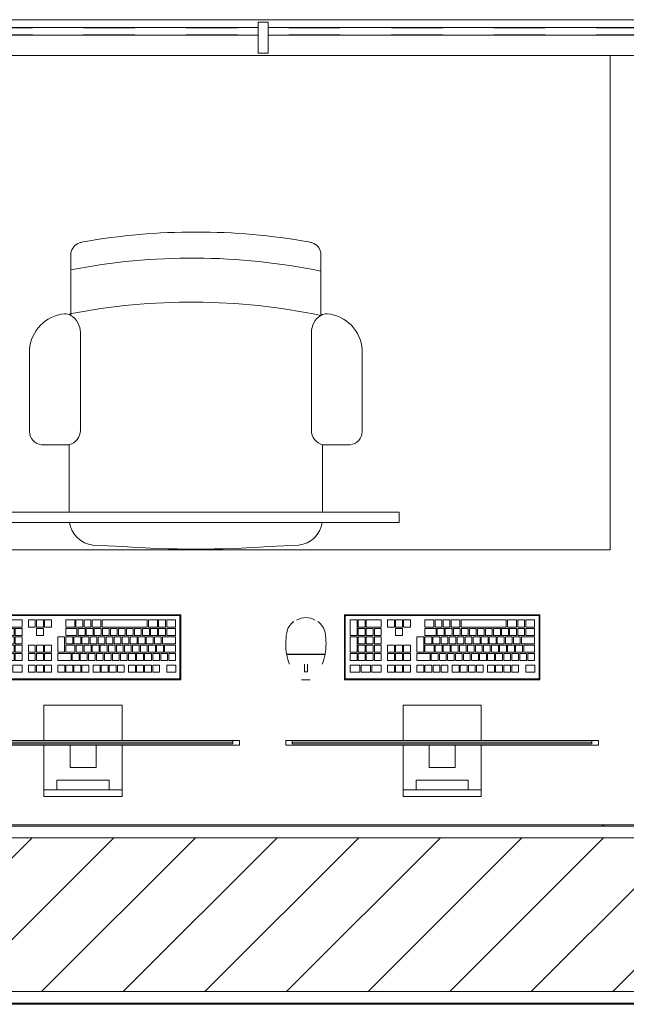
# Model space of a CAD drawing. Header units: metres. Extents: x 1.7 to 42.3, y -72.9 to -47.6.
# Tile 92 of 216: x 15.8 to 17, y -71.9 to -70. Entities that reach past the tile are written whole.
import ezdxf

# ---------------------------------------------------------------- set-up
doc = ezdxf.new("R2010")
doc.units = ezdxf.units.M
doc.linetypes.add('Traço', pattern=[0.006, 0.003, -0.003])
doc.linetypes.add('Traço_2_', pattern=[0.006, 0.003, -0.003])
for name, color, linetype, lineweight in [('A-FLOR', 7, 'Continuous', 18), ('A-GENM', 7, 'Continuous', 18), ('A-GLAZ', 7, 'Continuous', 18), ('A-WALL', 7, 'Continuous', 18), ('A-WALL-PATT', 7, 'Continuous', 18), ('I-FURN', 7, 'Continuous', 18)]:
    doc.layers.add(name, color=color, linetype=linetype, lineweight=lineweight)
doc.layers.add('A-GLAZ-HDLN', color=7, linetype='Traço', lineweight=25, true_color=0x00007f)
pattern_1 = [(49.99999999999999, (21.555, -62.9), (0.5465545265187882, -0.04781508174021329), [0.05715, -0.62865]), (355, (21.555, -62.9), (-0.1057276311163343, 0.5731658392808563), [0.04572, -0.50292]), (100.451, (21.601, -62.904), (0.440827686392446, 0.5253490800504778), [0.04857, -0.53427]), (46.184, (21.555, -62.748), (0.8132373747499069, -0.1261291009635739), [0.08573, -0.9429799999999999]), (96.636, (21.623, -62.758), (0.7122119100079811, 0.7422871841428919), [0.07286000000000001, -0.8014100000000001]), (351.184, (21.555, -62.748), (0.7122166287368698, 0.7422739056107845), [0.06858, -0.75438]), (21, (21.631, -62.786), (0.4548461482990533, -0.3067949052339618), [0.05715, -0.62865]), (326, (21.631, -62.786), (0.1854048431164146, 0.5525599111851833), [0.04572, -0.50292]), (71.45100000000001, (21.669, -62.81100000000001), (0.6402508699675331, 0.2457631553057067), [0.04857, -0.53427]), (37.50000000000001, (21.555, -62.9), (0.009260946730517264, 0.2536671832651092), [0.02515, -0.47168, 0.02515, -0.48539, -0.5048199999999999]), (37.50000000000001, (21.555, -62.9), (0.009260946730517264, 0.2536671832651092), [-1.007, 0.02515, -0.47968]), (7.499999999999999, (21.555, -62.9), (0.2004558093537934, 0.3005459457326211), [0.02515, -0.26594, 0.02515, -0.46025, -0.1924]), (7.499999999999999, (21.555, -62.9), (0.2004558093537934, 0.3005459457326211), [-0.7764800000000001, 0.02515, -0.16726]), (327.5, (21.385, -62.9), (0.4067681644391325, -0.01718819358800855), [0.02515, -0.16535, 0.02515, -0.56921, -0.78867]), (327.5, (21.385, -62.9), (0.4067681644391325, -0.01718819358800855), [-0.78486, 0.02515, -0.76352]), (317.5, (21.309, -62.9), (0.4443831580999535, 0.07627942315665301), [0.02515, -0.2225, 0.02515, -0.36957, -0.56007]), (317.5, (21.309, -62.9), (0.4443831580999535, 0.07627942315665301), [-0.64237, 0.02515, -0.53492])]

# ---------------------------------------------------------------- blocks, each defined once
blk = doc.blocks.new('CADEIRA GIRATÓRIA OPERACIONAL COM BRAÇO - High Back Fully Upholstered-V6-2PAV - FRIGORÍFICA')
at = {"layer": 'I-FURN', "color": 253, "true_color": 0xaaaaaa}
for p, q in [((-0.1421024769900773, -0.005176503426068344), (-0.2006670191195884, -0.007847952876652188)), ((0.2006670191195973, -0.007847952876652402), (0.142102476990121, -0.005176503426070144)), ((-0.2469234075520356, -0.07218856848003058), (-0.2469234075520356, -0.203587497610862)), ((0.2469234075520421, -0.203587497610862), (0.2469234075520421, -0.07218856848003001)), ((-0.2469234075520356, -0.203587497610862), (-0.300674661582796, -0.203587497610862)), ((0.3006746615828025, -0.203587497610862), (0.2469234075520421, -0.203587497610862)), ((-0.3241520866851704, -0.2293327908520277), (-0.3241520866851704, -0.3887324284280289)), ((0.3241520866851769, -0.3887324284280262), (0.3241520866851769, -0.2293327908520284)), ((-0.2251750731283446, -0.2314682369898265), (-0.2251750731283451, -0.422522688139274)), ((0.2251750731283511, -0.2314682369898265), (0.2251750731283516, -0.422522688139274)), ((-0.2438732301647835, -0.455903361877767), (-0.2438732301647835, -0.5772263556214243)), ((0.24387323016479, -0.5772263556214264), (0.24387323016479, -0.4559033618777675))]:
    blk.add_line(p, q, dxfattribs=at)
for centre, radius, start, end in [((1.191153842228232e-14, -1.953047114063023), 1.953047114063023, 85.8275081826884, 94.17249181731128), ((-0.1949870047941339, -0.05950062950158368), 0.05196404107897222, 96.27534750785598, 171.5951324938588), ((0.1949870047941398, -0.05950062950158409), 0.05196404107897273, 8.404867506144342, 83.72465249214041), ((-0.2982972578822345, -0.2293327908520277), 0.02585482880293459, 95.275915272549, 180), ((-0.2539203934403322, -0.2314682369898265), 0.02874532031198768, 359.9999999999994, 75.91193111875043), ((0.2539203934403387, -0.2314682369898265), 0.02874532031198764, 104.0880688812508, 180.0000000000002), ((0.298297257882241, -0.2293327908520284), 0.02585482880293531, 359.9999999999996, 84.7240847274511), ((-0.2491704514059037, -0.3842998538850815), 0.07511253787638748, 183.3831296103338, 264.7806052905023), ((0.2491704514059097, -0.3842998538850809), 0.07511253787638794, 275.2193947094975, 356.616870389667), ((-0.2643203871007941, -0.4225226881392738), 0.03914531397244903, 301.4893344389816, 359.9999999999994), ((0.2643203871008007, -0.4225226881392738), 0.03914531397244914, 180.0000000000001, 238.5106655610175), ((-0.2543340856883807, -0.4408266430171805), 0.01835039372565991, 264.7806052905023, 304.7545241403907), ((0.008260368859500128, 0.7540915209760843), 1.235985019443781, 258.2293815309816, 281.0826843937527), ((0.2543340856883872, -0.4408266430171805), 0.01835039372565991, 235.2454758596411, 275.219394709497), ((0.2543340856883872, -0.4408266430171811), 0.01835039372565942, 235.2454758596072, 275.2193947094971), ((0.006285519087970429, 0.6682179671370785), 1.23598501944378, 258.3228789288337, 281.0826843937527), ((-0.2192210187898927, -0.573413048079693), 0.02494539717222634, 188.7930625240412, 252.7088959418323), ((0.2192210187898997, -0.5734130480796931), 0.02494539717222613, 287.2911040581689, 351.2069374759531), ((-0.1984988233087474, -0.525234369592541), 0.07729940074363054, 248.6542246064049, 253.5306087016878), ((4.331468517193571e-15, 0.6571883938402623), 1.275735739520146, 260.0508793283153, 279.9491206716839), ((0.1984988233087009, -0.5252343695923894), 0.07729940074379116, 286.4693912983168, 291.3457753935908)]:
    blk.add_arc(centre, radius, start, end, dxfattribs=at)
blk = doc.blocks.new('COMPUTADOR_ TECLADO_MONITOR_MOUSE - Keyboard-2902647-2PAV - FRIGORÍFICA')
at = {"layer": 'A-GENM', "color": 253, "true_color": 0xaaaaaa}
for p, q in [((0.07620000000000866, 0.2274093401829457), (-0.07619999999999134, 0.2274093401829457)), ((-0.07619999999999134, 0.2274093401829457), (-0.07619999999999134, 0.2147093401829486)), ((-0.07619999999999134, 0.2147093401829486), (0.07620000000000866, 0.2147093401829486)), ((-0.07619999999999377, 0.2083593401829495), (-0.07619999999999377, 0.2147093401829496)), ((0.05080000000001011, 0.2147093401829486), (-0.05079999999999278, 0.2147093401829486)), ((-0.05079999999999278, 0.2147093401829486), (-0.05079999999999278, 0.1956593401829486)), ((0.05080000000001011, 0.1956593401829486), (0.05080000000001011, 0.2147093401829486)), ((0.07620000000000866, 0.2147093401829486), (0.07620000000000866, 0.2274093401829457)), ((0.07620000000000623, 0.2147093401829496), (0.07620000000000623, 0.2083593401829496)), ((-0.07619999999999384, 0.1277936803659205), (-0.07619999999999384, 0.2083593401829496)), ((-0.05079999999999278, 0.1956593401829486), (0.05080000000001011, 0.1956593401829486)), ((0.07620000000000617, 0.2083593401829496), (0.07620000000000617, 0.1277936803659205)), ((0.02540000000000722, 0.1710955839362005), (-0.0253999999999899, 0.1710955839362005)), ((-0.0253999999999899, 0.1710955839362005), (-0.0253999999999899, 0.1277936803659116)), ((0.02540000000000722, 0.1277936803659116), (0.02540000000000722, 0.1710955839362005)), ((0.3048000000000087, 0.1277936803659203), (-0.304799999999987, 0.1277936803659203)), ((-0.304799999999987, 0.1277936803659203), (-0.304799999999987, 0.1182686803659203)), ((-0.304799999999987, 0.1182686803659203), (-0.2920999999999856, 0.1182686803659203)), ((-0.2920999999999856, 0.1182686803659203), (-0.2920999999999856, 0.1246186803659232)), ((-0.2920999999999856, 0.1246186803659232), (0.2921000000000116, 0.1246186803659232)), ((0.2921000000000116, 0.1246186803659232), (-0.2920999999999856, 0.1246186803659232)), ((-0.2920999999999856, 0.1246186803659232), (-0.2920999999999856, 0.1214436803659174)), ((-0.2920999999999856, 0.1214436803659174), (0.2921000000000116, 0.1214436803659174)), ((0.2921000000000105, 0.1182686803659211), (-0.2920999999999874, 0.1182686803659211)), ((-0.07619999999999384, 0.04960934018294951), (-0.07619999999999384, 0.1182686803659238)), ((-0.0253999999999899, 0.1277936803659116), (0.02540000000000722, 0.1277936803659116)), ((0.07620000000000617, 0.1182686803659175), (0.07620000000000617, 0.04960934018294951)), ((0.2921000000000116, 0.1246186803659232), (0.2921000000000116, 0.1182686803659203)), ((0.2921000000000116, 0.1214436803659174), (0.2921000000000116, 0.1246186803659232)), ((0.2921000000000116, 0.1182686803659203), (0.3048000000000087, 0.1182686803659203)), ((0.3048000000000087, 0.1182686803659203), (0.3048000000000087, 0.1277936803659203)), ((-0.07619999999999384, 0.0496093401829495), (0.07620000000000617, 0.0496093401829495)), ((-0.1904999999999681, -2.416993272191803e-14), (0.190500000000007, -2.416993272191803e-14)), ((-0.1904999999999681, -0.1269999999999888), (-0.1904999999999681, -2.416147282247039e-14)), ((-0.1889124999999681, -0.003175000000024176), (-0.1889124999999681, -0.1238249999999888)), ((0.187325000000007, -0.001587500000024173), (-0.1873249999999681, -0.001587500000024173)), ((-0.1631859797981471, -0.01464231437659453), (-0.1808453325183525, -0.01464231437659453)), ((-0.1808453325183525, -0.01464231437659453), (-0.1808453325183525, -0.02851752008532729)), ((-0.1631859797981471, -0.02851752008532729), (-0.1631859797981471, -0.01464231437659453)), ((-0.1357599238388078, -0.01464231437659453), (-0.1490224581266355, -0.01464231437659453)), ((-0.1490224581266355, -0.01464231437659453), (-0.1490224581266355, -0.02851752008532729)), ((-0.1357599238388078, -0.02851752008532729), (-0.1357599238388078, -0.01464231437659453)), ((-0.1200827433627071, -0.01464231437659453), (-0.1333452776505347, -0.01464231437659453)), ((-0.1333452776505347, -0.01464231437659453), (-0.1333452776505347, -0.02851752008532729)), ((-0.1200827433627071, -0.02851752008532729), (-0.1200827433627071, -0.01464231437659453)), ((-0.1044055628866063, -0.01464231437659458), (-0.117668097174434, -0.01464231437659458)), ((-0.117668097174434, -0.01464231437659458), (-0.117668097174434, -0.02851752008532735)), ((-0.1044055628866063, -0.02851752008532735), (-0.1044055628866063, -0.01464231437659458)), ((-0.08872838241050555, -0.01464231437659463), (-0.1019909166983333, -0.01464231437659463)), ((-0.1019909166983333, -0.01464231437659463), (-0.1019909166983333, -0.0285175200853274)), ((-0.08872838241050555, -0.0285175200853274), (-0.08872838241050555, -0.01464231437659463)), ((-0.0668457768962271, -0.01464231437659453), (-0.08010831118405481, -0.01464231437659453)), ((-0.08010831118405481, -0.01464231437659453), (-0.08010831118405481, -0.02851752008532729)), ((-0.0668457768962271, -0.02851752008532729), (-0.0668457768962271, -0.01464231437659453)), ((-0.05116859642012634, -0.01464231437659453), (-0.06443113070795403, -0.01464231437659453)), ((-0.06443113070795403, -0.01464231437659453), (-0.06443113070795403, -0.02851752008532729)), ((-0.05116859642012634, -0.02851752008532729), (-0.05116859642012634, -0.01464231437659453)), ((-0.03549141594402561, -0.01464231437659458), (-0.0487539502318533, -0.01464231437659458)), ((-0.0487539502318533, -0.01464231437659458), (-0.0487539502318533, -0.02851752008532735)), ((-0.03549141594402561, -0.02851752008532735), (-0.03549141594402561, -0.01464231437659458)), ((-0.01981423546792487, -0.01464231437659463), (-0.03307676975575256, -0.01464231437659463)), ((-0.03307676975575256, -0.01464231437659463), (-0.03307676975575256, -0.0285175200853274)), ((-0.01981423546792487, -0.0285175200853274), (-0.01981423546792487, -0.01464231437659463)), ((0.002068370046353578, -0.01464231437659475), (-0.01119416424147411, -0.01464231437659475)), ((-0.01119416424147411, -0.01464231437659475), (-0.01119416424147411, -0.02851752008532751)), ((0.002068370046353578, -0.02851752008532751), (0.002068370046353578, -0.01464231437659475)), ((0.01774555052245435, -0.01464231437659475), (0.004483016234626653, -0.01464231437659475)), ((0.004483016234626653, -0.01464231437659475), (0.004483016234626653, -0.02851752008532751)), ((0.01774555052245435, -0.02851752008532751), (0.01774555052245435, -0.01464231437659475)), ((0.03342273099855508, -0.0146423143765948), (0.02016019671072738, -0.0146423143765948)), ((0.02016019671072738, -0.0146423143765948), (0.02016019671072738, -0.02851752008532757)), ((0.03342273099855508, -0.02851752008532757), (0.03342273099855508, -0.0146423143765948)), ((0.04909991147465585, -0.01464231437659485), (0.03583737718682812, -0.01464231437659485)), ((0.03583737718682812, -0.01464231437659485), (0.03583737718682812, -0.02851752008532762)), ((0.04909991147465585, -0.02851752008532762), (0.04909991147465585, -0.01464231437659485)), ((0.07495126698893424, -0.01464231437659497), (0.06168873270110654, -0.01464231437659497)), ((0.06168873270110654, -0.01464231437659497), (0.06168873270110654, -0.02851752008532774)), ((0.07495126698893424, -0.02851752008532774), (0.07495126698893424, -0.01464231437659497)), ((0.09062844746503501, -0.01464231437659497), (0.07736591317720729, -0.01464231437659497)), ((0.07736591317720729, -0.01464231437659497), (0.07736591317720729, -0.02851752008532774)), ((0.09062844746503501, -0.02851752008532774), (0.09062844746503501, -0.01464231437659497)), ((0.1063056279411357, -0.01464231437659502), (0.09304309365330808, -0.01464231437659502)), ((0.09304309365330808, -0.01464231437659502), (0.09304309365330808, -0.02851752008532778)), ((0.1063056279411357, -0.02851752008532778), (0.1063056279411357, -0.01464231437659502)), ((0.1371667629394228, -0.01464231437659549), (0.1187952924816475, -0.01464231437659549)), ((0.1187952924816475, -0.01464231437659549), (0.1187952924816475, -0.02851752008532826)), ((0.1371667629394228, -0.02851752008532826), (0.1371667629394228, -0.01464231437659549)), ((0.1581280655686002, -0.01464231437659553), (0.1397565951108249, -0.01464231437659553)), ((0.1397565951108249, -0.01464231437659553), (0.1397565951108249, -0.02851752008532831)), ((0.1581280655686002, -0.02851752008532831), (0.1581280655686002, -0.01464231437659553)), ((0.1790893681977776, -0.01464231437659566), (0.1607178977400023, -0.01464231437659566)), ((0.1607178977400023, -0.01464231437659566), (0.1607178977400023, -0.02851752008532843)), ((0.1790893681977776, -0.02851752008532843), (0.1790893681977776, -0.01464231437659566)), ((0.188912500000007, -0.1238249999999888), (0.188912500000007, -0.00317500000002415)), ((0.190500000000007, -2.416993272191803e-14), (0.190500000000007, -0.1269999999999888)), ((0.2742410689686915, -5.891336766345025e-14), (0.2569116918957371, -5.880348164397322e-14)), ((0.2685849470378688, -0.01555377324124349), (0.2622349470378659, -0.01555377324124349)), ((0.2622349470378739, -0.0155537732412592), (0.2622349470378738, -0.03028144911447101)), ((0.2685849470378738, -0.030281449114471), (0.2685849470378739, -0.01555377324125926)), ((-0.1808453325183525, -0.02851752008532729), (-0.1631859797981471, -0.02851752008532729)), ((-0.1671142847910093, -0.03762741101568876), (-0.180376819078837, -0.03762741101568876)), ((-0.180376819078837, -0.03762741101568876), (-0.180376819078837, -0.05150261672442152)), ((-0.1671142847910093, -0.05150261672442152), (-0.1671142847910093, -0.03762741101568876)), ((-0.1514371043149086, -0.03762741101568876), (-0.1646996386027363, -0.03762741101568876)), ((-0.1646996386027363, -0.03762741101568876), (-0.1646996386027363, -0.05150261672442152)), ((-0.1514371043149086, -0.05150261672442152), (-0.1514371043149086, -0.03762741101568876)), ((-0.1490224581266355, -0.02851752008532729), (-0.1357599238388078, -0.02851752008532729)), ((-0.1357599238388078, -0.03762741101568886), (-0.1490224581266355, -0.03762741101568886)), ((-0.1490224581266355, -0.03762741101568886), (-0.1490224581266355, -0.05150261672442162)), ((-0.1357599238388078, -0.05150261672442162), (-0.1357599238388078, -0.03762741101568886)), ((-0.1333452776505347, -0.02851752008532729), (-0.1200827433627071, -0.02851752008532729)), ((-0.1200827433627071, -0.03762741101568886), (-0.1333452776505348, -0.03762741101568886)), ((-0.1333452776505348, -0.03762741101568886), (-0.1333452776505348, -0.05150261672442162)), ((-0.1200827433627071, -0.05150261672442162), (-0.1200827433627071, -0.03762741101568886)), ((-0.117668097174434, -0.02851752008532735), (-0.1044055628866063, -0.02851752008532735)), ((-0.1044055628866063, -0.03762741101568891), (-0.117668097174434, -0.03762741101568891)), ((-0.117668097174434, -0.03762741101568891), (-0.117668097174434, -0.05150261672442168)), ((-0.1044055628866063, -0.05150261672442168), (-0.1044055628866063, -0.03762741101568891)), ((-0.1019909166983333, -0.0285175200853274), (-0.08872838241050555, -0.0285175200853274)), ((-0.0887283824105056, -0.03762741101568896), (-0.1019909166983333, -0.03762741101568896)), ((-0.1019909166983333, -0.03762741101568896), (-0.1019909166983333, -0.05150261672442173)), ((-0.0887283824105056, -0.05150261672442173), (-0.0887283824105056, -0.03762741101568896)), ((-0.07305120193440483, -0.03762741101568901), (-0.08631373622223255, -0.03762741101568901)), ((-0.08631373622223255, -0.03762741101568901), (-0.08631373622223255, -0.05150261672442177)), ((-0.08010831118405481, -0.02851752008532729), (-0.0668457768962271, -0.02851752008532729)), ((-0.07305120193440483, -0.05150261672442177), (-0.07305120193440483, -0.03762741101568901)), ((-0.05737402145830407, -0.03762741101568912), (-0.07063655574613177, -0.03762741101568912)), ((-0.07063655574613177, -0.03762741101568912), (-0.07063655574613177, -0.05150261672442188)), ((-0.06443113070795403, -0.02851752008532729), (-0.05116859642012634, -0.02851752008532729)), ((-0.05737402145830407, -0.05150261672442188), (-0.05737402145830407, -0.03762741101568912)), ((-0.04169684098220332, -0.03762741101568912), (-0.05495937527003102, -0.03762741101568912)), ((-0.05495937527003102, -0.03762741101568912), (-0.05495937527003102, -0.05150261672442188)), ((-0.0487539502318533, -0.02851752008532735), (-0.03549141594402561, -0.02851752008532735)), ((-0.04169684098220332, -0.05150261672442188), (-0.04169684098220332, -0.03762741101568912)), ((-0.02601966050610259, -0.03762741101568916), (-0.03928219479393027, -0.03762741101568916)), ((-0.03928219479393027, -0.03762741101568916), (-0.03928219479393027, -0.05150261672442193)), ((-0.03307676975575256, -0.0285175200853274), (-0.01981423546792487, -0.0285175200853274)), ((-0.02601966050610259, -0.05150261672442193), (-0.02601966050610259, -0.03762741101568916)), ((-0.01034248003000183, -0.03762741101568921), (-0.02360501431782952, -0.03762741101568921)), ((-0.02360501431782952, -0.03762741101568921), (-0.02360501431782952, -0.05150261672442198)), ((-0.01119416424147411, -0.02851752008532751), (0.002068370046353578, -0.02851752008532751)), ((-0.01034248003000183, -0.05150261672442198), (-0.01034248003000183, -0.03762741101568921)), ((0.005334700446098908, -0.03762741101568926), (-0.007927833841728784, -0.03762741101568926)), ((-0.007927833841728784, -0.03762741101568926), (-0.007927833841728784, -0.05150261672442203)), ((0.004483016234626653, -0.02851752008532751), (0.01774555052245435, -0.02851752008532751)), ((0.005334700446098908, -0.05150261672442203), (0.005334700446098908, -0.03762741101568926)), ((0.02101188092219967, -0.03762741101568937), (0.007749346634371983, -0.03762741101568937)), ((0.007749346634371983, -0.03762741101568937), (0.007749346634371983, -0.05150261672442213)), ((0.02016019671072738, -0.02851752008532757), (0.03342273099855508, -0.02851752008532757)), ((0.02101188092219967, -0.05150261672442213), (0.02101188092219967, -0.03762741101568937)), ((0.04909991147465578, -0.03762741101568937), (0.02342652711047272, -0.03762741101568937)), ((0.02342652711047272, -0.03762741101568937), (0.02342652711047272, -0.05150261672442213)), ((0.03583737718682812, -0.02851752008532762), (0.04909991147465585, -0.02851752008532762)), ((0.04909991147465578, -0.05150261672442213), (0.04909991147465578, -0.03762741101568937)), ((0.06168873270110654, -0.02851752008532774), (0.07495126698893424, -0.02851752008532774)), ((0.07495126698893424, -0.03762741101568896), (0.06168873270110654, -0.03762741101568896)), ((0.06168873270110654, -0.03762741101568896), (0.06168873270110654, -0.05150261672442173)), ((0.07495126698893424, -0.05150261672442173), (0.07495126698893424, -0.03762741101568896)), ((0.07736591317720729, -0.02851752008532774), (0.09062844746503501, -0.02851752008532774)), ((0.09062844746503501, -0.03762741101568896), (0.07736591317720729, -0.03762741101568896)), ((0.07736591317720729, -0.03762741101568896), (0.07736591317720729, -0.05150261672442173)), ((0.09062844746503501, -0.05150261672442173), (0.09062844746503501, -0.03762741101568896)), ((0.09304309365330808, -0.02851752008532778), (0.1063056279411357, -0.02851752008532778)), ((0.1063056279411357, -0.03762741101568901), (0.09304309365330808, -0.03762741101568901)), ((0.09304309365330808, -0.03762741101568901), (0.09304309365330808, -0.05150261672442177)), ((0.1063056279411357, -0.05150261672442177), (0.1063056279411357, -0.03762741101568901)), ((0.1187952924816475, -0.02851752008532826), (0.1371667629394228, -0.02851752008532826)), ((0.1320578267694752, -0.03762741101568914), (0.1187952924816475, -0.03762741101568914)), ((0.1187952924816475, -0.03762741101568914), (0.1187952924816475, -0.05150261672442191)), ((0.1320578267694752, -0.05150261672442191), (0.1320578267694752, -0.03762741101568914)), ((0.147735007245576, -0.03762741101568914), (0.1344724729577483, -0.03762741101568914)), ((0.1344724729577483, -0.03762741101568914), (0.1344724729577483, -0.05150261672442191)), ((0.1397565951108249, -0.02851752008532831), (0.1581280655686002, -0.02851752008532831)), ((0.147735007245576, -0.05150261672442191), (0.147735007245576, -0.03762741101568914)), ((0.1634121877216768, -0.0376274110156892), (0.150149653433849, -0.0376274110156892)), ((0.150149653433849, -0.0376274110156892), (0.150149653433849, -0.05150261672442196)), ((0.1607178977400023, -0.02851752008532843), (0.1790893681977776, -0.02851752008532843)), ((0.1634121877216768, -0.05150261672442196), (0.1634121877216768, -0.0376274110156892)), ((0.1790893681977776, -0.03762741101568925), (0.1658268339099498, -0.03762741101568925)), ((0.1658268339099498, -0.03762741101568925), (0.1658268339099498, -0.05150261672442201)), ((0.1790893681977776, -0.05150261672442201), (0.1790893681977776, -0.03762741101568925)), ((-0.180376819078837, -0.05150261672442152), (-0.1671142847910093, -0.05150261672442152)), ((-0.1590605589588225, -0.05391726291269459), (-0.180376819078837, -0.05391726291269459)), ((-0.180376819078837, -0.05391726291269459), (-0.180376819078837, -0.06779246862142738)), ((-0.1646996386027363, -0.05150261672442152), (-0.1514371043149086, -0.05150261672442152)), ((-0.1590605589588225, -0.06779246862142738), (-0.1590605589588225, -0.05391726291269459)), ((-0.1433833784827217, -0.05391726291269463), (-0.1566459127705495, -0.05391726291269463)), ((-0.1566459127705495, -0.05391726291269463), (-0.1566459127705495, -0.0677924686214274)), ((-0.1490224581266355, -0.05150261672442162), (-0.1357599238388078, -0.05150261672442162)), ((-0.1433833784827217, -0.0677924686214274), (-0.1433833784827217, -0.05391726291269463)), ((-0.127706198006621, -0.05391726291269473), (-0.1409687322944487, -0.05391726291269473)), ((-0.1409687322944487, -0.05391726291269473), (-0.1409687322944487, -0.0677924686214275)), ((-0.1333452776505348, -0.05150261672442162), (-0.1200827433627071, -0.05150261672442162)), ((-0.127706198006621, -0.0677924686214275), (-0.127706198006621, -0.05391726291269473)), ((-0.1120290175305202, -0.05391726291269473), (-0.1252915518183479, -0.05391726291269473)), ((-0.1252915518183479, -0.05391726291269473), (-0.1252915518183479, -0.0677924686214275)), ((-0.117668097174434, -0.05150261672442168), (-0.1044055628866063, -0.05150261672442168)), ((-0.1120290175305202, -0.0677924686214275), (-0.1120290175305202, -0.05391726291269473)), ((-0.09635183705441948, -0.05391726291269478), (-0.1096143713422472, -0.05391726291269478)), ((-0.1096143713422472, -0.05391726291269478), (-0.1096143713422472, -0.06779246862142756)), ((-0.1019909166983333, -0.05150261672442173), (-0.0887283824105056, -0.05150261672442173)), ((-0.09635183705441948, -0.06779246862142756), (-0.09635183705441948, -0.05391726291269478)), ((-0.08067465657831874, -0.05391726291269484), (-0.09393719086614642, -0.05391726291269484)), ((-0.09393719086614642, -0.05391726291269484), (-0.09393719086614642, -0.06779246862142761)), ((-0.08631373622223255, -0.05150261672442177), (-0.07305120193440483, -0.05150261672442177)), ((-0.08067465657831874, -0.06779246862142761), (-0.08067465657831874, -0.05391726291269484)), ((-0.064997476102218, -0.05391726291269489), (-0.0782600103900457, -0.05391726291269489)), ((-0.0782600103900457, -0.05391726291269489), (-0.0782600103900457, -0.06779246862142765)), ((-0.07063655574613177, -0.05150261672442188), (-0.05737402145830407, -0.05150261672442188)), ((-0.064997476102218, -0.06779246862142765), (-0.064997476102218, -0.05391726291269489)), ((-0.04932029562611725, -0.05391726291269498), (-0.06258282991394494, -0.05391726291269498)), ((-0.06258282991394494, -0.05391726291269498), (-0.06258282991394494, -0.06779246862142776)), ((-0.05495937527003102, -0.05150261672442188), (-0.04169684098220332, -0.05150261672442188)), ((-0.04932029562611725, -0.06779246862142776), (-0.04932029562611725, -0.05391726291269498)), ((-0.0336431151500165, -0.05391726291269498), (-0.04690564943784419, -0.05391726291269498)), ((-0.04690564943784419, -0.05391726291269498), (-0.04690564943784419, -0.06779246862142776)), ((-0.03928219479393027, -0.05150261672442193), (-0.02601966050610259, -0.05150261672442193)), ((-0.0336431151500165, -0.06779246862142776), (-0.0336431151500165, -0.05391726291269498)), ((-0.01796593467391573, -0.05391726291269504), (-0.03122846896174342, -0.05391726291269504)), ((-0.03122846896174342, -0.05391726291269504), (-0.03122846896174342, -0.0677924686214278)), ((-0.02360501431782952, -0.05150261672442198), (-0.01034248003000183, -0.05150261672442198)), ((-0.01796593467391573, -0.0677924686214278), (-0.01796593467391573, -0.05391726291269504)), ((-0.002288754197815, -0.05391726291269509), (-0.01555128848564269, -0.05391726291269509)), ((-0.01555128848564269, -0.05391726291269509), (-0.01555128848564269, -0.06779246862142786)), ((-0.007927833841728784, -0.05150261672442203), (0.005334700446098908, -0.05150261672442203)), ((-0.002288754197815, -0.06779246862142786), (-0.002288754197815, -0.05391726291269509)), ((0.01338842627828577, -0.05391726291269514), (0.0001258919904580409, -0.05391726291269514)), ((0.0001258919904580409, -0.05391726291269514), (0.0001258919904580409, -0.06779246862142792)), ((0.007749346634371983, -0.05150261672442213), (0.02101188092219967, -0.05150261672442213)), ((0.01338842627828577, -0.06779246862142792), (0.01338842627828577, -0.05391726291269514)), ((0.03344946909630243, -0.05391726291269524), (0.01580307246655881, -0.05391726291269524)), ((0.01580307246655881, -0.05391726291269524), (0.01580307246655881, -0.06779246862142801)), ((0.02342652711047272, -0.05150261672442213), (0.04909991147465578, -0.05150261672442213)), ((0.03344946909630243, -0.06779246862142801), (0.03344946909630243, -0.05391726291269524)), ((0.04909991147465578, -0.05391726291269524), (0.03586411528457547, -0.05391726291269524)), ((0.03586411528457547, -0.05391726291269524), (0.03586411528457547, -0.08408232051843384)), ((0.04909991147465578, -0.08408232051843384), (0.04909991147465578, -0.05391726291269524)), ((0.06168873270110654, -0.05150261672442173), (0.07495126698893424, -0.05150261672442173)), ((0.06168873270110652, -0.0539172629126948), (0.06168873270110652, -0.06779246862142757)), ((0.07495126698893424, -0.0539172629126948), (0.06168873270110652, -0.0539172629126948)), ((0.07495126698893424, -0.06779246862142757), (0.07495126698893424, -0.0539172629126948)), ((0.07736591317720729, -0.05150261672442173), (0.09062844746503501, -0.05150261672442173)), ((0.07736591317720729, -0.0539172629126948), (0.07736591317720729, -0.06779246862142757)), ((0.09062844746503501, -0.0539172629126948), (0.07736591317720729, -0.0539172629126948)), ((0.09062844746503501, -0.06779246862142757), (0.09062844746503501, -0.0539172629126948)), ((0.09304309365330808, -0.05150261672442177), (0.1063056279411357, -0.05150261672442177)), ((0.09304309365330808, -0.05391726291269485), (0.09304309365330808, -0.06779246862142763)), ((0.1063056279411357, -0.05391726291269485), (0.09304309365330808, -0.05391726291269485)), ((0.1063056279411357, -0.06779246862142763), (0.1063056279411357, -0.05391726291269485)), ((0.1187952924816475, -0.05150261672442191), (0.1320578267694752, -0.05150261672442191)), ((0.1320578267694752, -0.05391726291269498), (0.1187952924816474, -0.05391726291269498)), ((0.1187952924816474, -0.05391726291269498), (0.1187952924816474, -0.06779246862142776)), ((0.1320578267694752, -0.06779246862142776), (0.1320578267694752, -0.05391726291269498)), ((0.1344724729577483, -0.05150261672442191), (0.147735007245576, -0.05150261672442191)), ((0.1477350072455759, -0.05391726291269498), (0.1344724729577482, -0.05391726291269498)), ((0.1344724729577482, -0.05391726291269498), (0.1344724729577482, -0.06779246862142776)), ((0.1477350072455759, -0.06779246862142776), (0.1477350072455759, -0.05391726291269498)), ((0.150149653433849, -0.05150261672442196), (0.1634121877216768, -0.05150261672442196)), ((0.1634121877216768, -0.05391726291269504), (0.150149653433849, -0.05391726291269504)), ((0.150149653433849, -0.05391726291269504), (0.150149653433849, -0.0677924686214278)), ((0.1634121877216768, -0.0677924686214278), (0.1634121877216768, -0.05391726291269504)), ((0.1658268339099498, -0.05150261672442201), (0.1790893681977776, -0.05150261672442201)), ((0.1790893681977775, -0.05391726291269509), (0.1658268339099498, -0.05391726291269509)), ((0.1658268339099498, -0.05391726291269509), (0.1658268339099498, -0.0840823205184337)), ((0.1790893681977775, -0.0840823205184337), (0.1790893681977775, -0.05391726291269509)), ((0.3031434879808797, -0.0501541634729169), (0.2280092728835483, -0.05015416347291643)), ((0.3030072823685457, -0.04934417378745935), (0.2281454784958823, -0.04934417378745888)), ((0.2289604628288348, -0.04934417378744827), (0.2289604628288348, -0.05015416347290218)), ((0.2289604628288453, -0.05015416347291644), (0.2289604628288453, -0.04934417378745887)), ((0.3021922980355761, -0.05015416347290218), (0.3021922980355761, -0.04934417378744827)), ((0.3021922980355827, -0.04934417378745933), (0.3021922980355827, -0.0501541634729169)), ((-0.180376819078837, -0.06779246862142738), (-0.1590605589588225, -0.06779246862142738)), ((-0.1546766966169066, -0.07020711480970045), (-0.180376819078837, -0.07020711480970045)), ((-0.180376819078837, -0.07020711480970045), (-0.180376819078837, -0.08408232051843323)), ((-0.1566459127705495, -0.0677924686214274), (-0.1433833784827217, -0.0677924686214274)), ((-0.1546766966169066, -0.08408232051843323), (-0.1546766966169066, -0.07020711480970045)), ((-0.1389995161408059, -0.07020711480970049), (-0.1522620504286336, -0.07020711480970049)), ((-0.1522620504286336, -0.07020711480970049), (-0.1522620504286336, -0.08408232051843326)), ((-0.1409687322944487, -0.0677924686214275), (-0.127706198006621, -0.0677924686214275)), ((-0.1389995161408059, -0.08408232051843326), (-0.1389995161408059, -0.07020711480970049)), ((-0.1233223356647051, -0.07020711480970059), (-0.1365848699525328, -0.07020711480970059)), ((-0.1365848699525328, -0.07020711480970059), (-0.1365848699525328, -0.08408232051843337)), ((-0.1252915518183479, -0.0677924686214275), (-0.1120290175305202, -0.0677924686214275)), ((-0.1233223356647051, -0.08408232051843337), (-0.1233223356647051, -0.07020711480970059)), ((-0.1076451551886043, -0.07020711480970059), (-0.120907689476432, -0.07020711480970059)), ((-0.120907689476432, -0.07020711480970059), (-0.120907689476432, -0.08408232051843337)), ((-0.1096143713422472, -0.06779246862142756), (-0.09635183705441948, -0.06779246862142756)), ((-0.1076451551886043, -0.08408232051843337), (-0.1076451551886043, -0.07020711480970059)), ((-0.0919679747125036, -0.07020711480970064), (-0.1052305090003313, -0.07020711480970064)), ((-0.1052305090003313, -0.07020711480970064), (-0.1052305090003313, -0.08408232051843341)), ((-0.09393719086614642, -0.06779246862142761), (-0.08067465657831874, -0.06779246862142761)), ((-0.0919679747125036, -0.08408232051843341), (-0.0919679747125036, -0.07020711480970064)), ((-0.07629079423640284, -0.07020711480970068), (-0.08955332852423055, -0.07020711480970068)), ((-0.08955332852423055, -0.07020711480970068), (-0.08955332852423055, -0.08408232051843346)), ((-0.0782600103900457, -0.06779246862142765), (-0.064997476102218, -0.06779246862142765)), ((-0.07629079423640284, -0.08408232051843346), (-0.07629079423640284, -0.07020711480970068)), ((-0.06061361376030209, -0.07020711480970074), (-0.0738761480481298, -0.07020711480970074)), ((-0.0738761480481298, -0.07020711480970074), (-0.0738761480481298, -0.0840823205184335)), ((-0.06258282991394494, -0.06779246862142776), (-0.04932029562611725, -0.06779246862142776)), ((-0.06061361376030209, -0.0840823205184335), (-0.06061361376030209, -0.07020711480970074)), ((-0.04493643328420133, -0.07020711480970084), (-0.05819896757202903, -0.07020711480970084)), ((-0.05819896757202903, -0.07020711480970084), (-0.05819896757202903, -0.08408232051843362)), ((-0.04690564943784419, -0.06779246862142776), (-0.0336431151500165, -0.06779246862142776)), ((-0.04493643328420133, -0.08408232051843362), (-0.04493643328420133, -0.07020711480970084)), ((-0.0292592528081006, -0.07020711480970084), (-0.04252178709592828, -0.07020711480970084)), ((-0.04252178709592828, -0.07020711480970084), (-0.04252178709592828, -0.08408232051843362)), ((-0.03122846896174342, -0.0677924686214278), (-0.01796593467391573, -0.0677924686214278)), ((-0.0292592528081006, -0.08408232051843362), (-0.0292592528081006, -0.07020711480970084)), ((-0.01358207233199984, -0.07020711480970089), (-0.02684460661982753, -0.07020711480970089)), ((-0.02684460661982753, -0.07020711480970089), (-0.02684460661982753, -0.08408232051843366)), ((-0.01555128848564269, -0.06779246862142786), (-0.002288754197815, -0.06779246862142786)), ((-0.01358207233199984, -0.08408232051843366), (-0.01358207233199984, -0.07020711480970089)), ((0.002095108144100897, -0.07020711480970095), (-0.0111674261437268, -0.07020711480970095)), ((-0.0111674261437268, -0.07020711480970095), (-0.0111674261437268, -0.08408232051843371)), ((0.0001258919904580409, -0.06779246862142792), (0.01338842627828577, -0.06779246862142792)), ((0.002095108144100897, -0.08408232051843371), (0.002095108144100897, -0.07020711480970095)), ((0.01777228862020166, -0.07020711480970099), (0.004509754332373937, -0.07020711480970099)), ((0.004509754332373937, -0.07020711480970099), (0.004509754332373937, -0.08408232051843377)), ((0.01580307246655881, -0.06779246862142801), (0.03344946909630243, -0.06779246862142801)), ((0.01777228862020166, -0.08408232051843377), (0.01777228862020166, -0.07020711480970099)), ((0.0334494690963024, -0.0702071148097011), (0.0201869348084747, -0.0702071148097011)), ((0.0201869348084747, -0.0702071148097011), (0.0201869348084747, -0.08408232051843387)), ((0.0334494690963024, -0.08408232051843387), (0.0334494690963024, -0.0702071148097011)), ((0.06168873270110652, -0.06779246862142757), (0.07495126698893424, -0.06779246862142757)), ((0.07736591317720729, -0.06779246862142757), (0.09062844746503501, -0.06779246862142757)), ((0.09304309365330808, -0.06779246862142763), (0.1063056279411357, -0.06779246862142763)), ((0.1187952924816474, -0.06779246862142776), (0.1320578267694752, -0.06779246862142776)), ((0.1320578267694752, -0.07020711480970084), (0.1187952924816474, -0.07020711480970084)), ((0.1187952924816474, -0.07020711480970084), (0.1187952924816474, -0.0840823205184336)), ((0.1320578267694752, -0.0840823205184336), (0.1320578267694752, -0.07020711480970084)), ((0.1344724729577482, -0.06779246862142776), (0.1477350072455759, -0.06779246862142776)), ((0.1477350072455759, -0.07020711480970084), (0.1344724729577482, -0.07020711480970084)), ((0.1344724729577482, -0.07020711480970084), (0.1344724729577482, -0.0840823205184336)), ((0.1477350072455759, -0.0840823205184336), (0.1477350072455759, -0.07020711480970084)), ((0.150149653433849, -0.0677924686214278), (0.1634121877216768, -0.0677924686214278)), ((0.1634121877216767, -0.07020711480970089), (0.150149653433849, -0.07020711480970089)), ((0.150149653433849, -0.07020711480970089), (0.150149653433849, -0.08408232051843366)), ((0.1634121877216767, -0.08408232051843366), (0.1634121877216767, -0.07020711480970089)), ((-0.180376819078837, -0.08408232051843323), (-0.1546766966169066, -0.08408232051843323)), ((-0.1630137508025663, -0.0864969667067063), (-0.1803768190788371, -0.0864969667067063)), ((-0.1803768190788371, -0.0864969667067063), (-0.1803768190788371, -0.1003721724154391)), ((-0.1630137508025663, -0.1003721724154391), (-0.1630137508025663, -0.0864969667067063)), ((-0.1473365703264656, -0.0864969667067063), (-0.1605991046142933, -0.0864969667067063)), ((-0.1605991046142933, -0.0864969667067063), (-0.1605991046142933, -0.1003721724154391)), ((-0.1522620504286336, -0.08408232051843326), (-0.1389995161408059, -0.08408232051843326)), ((-0.1473365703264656, -0.1003721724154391), (-0.1473365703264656, -0.0864969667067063)), ((-0.1316593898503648, -0.0864969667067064), (-0.1449219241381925, -0.0864969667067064)), ((-0.1449219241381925, -0.0864969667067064), (-0.1449219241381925, -0.1003721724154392)), ((-0.1365848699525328, -0.08408232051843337), (-0.1233223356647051, -0.08408232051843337)), ((-0.1316593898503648, -0.1003721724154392), (-0.1316593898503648, -0.0864969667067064)), ((-0.1159822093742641, -0.0864969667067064), (-0.1292447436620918, -0.0864969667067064)), ((-0.1292447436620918, -0.0864969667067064), (-0.1292447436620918, -0.1003721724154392)), ((-0.120907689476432, -0.08408232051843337), (-0.1076451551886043, -0.08408232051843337)), ((-0.1159822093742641, -0.1003721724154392), (-0.1159822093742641, -0.0864969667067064)), ((-0.1003050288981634, -0.08649696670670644), (-0.1135675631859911, -0.08649696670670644)), ((-0.1135675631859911, -0.08649696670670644), (-0.1135675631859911, -0.1003721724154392)), ((-0.1052305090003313, -0.08408232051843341), (-0.0919679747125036, -0.08408232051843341)), ((-0.1003050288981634, -0.1003721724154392), (-0.1003050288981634, -0.08649696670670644)), ((-0.08462784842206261, -0.08649696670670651), (-0.0978903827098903, -0.08649696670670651)), ((-0.0978903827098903, -0.08649696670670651), (-0.0978903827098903, -0.1003721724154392)), ((-0.08955332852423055, -0.08408232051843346), (-0.07629079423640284, -0.08408232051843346)), ((-0.08462784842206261, -0.1003721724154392), (-0.08462784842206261, -0.08649696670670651)), ((-0.06895066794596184, -0.08649696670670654), (-0.08221320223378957, -0.08649696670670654)), ((-0.08221320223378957, -0.08649696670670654), (-0.08221320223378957, -0.1003721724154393)), ((-0.0738761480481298, -0.0840823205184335), (-0.06061361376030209, -0.0840823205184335)), ((-0.06895066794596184, -0.1003721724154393), (-0.06895066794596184, -0.08649696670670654)), ((-0.0532734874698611, -0.08649696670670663), (-0.06653602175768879, -0.08649696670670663)), ((-0.06653602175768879, -0.08649696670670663), (-0.06653602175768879, -0.1003721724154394)), ((-0.05819896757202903, -0.08408232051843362), (-0.04493643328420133, -0.08408232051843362)), ((-0.0532734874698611, -0.1003721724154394), (-0.0532734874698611, -0.08649696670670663)), ((-0.03759630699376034, -0.08649696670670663), (-0.05085884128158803, -0.08649696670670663)), ((-0.05085884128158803, -0.08649696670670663), (-0.05085884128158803, -0.1003721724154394)), ((-0.04252178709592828, -0.08408232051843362), (-0.0292592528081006, -0.08408232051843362)), ((-0.03759630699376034, -0.1003721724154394), (-0.03759630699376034, -0.08649696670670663)), ((-0.02191912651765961, -0.0864969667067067), (-0.03518166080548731, -0.0864969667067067)), ((-0.03518166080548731, -0.0864969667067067), (-0.03518166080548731, -0.1003721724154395)), ((-0.02684460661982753, -0.08408232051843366), (-0.01358207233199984, -0.08408232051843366)), ((-0.02191912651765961, -0.1003721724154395), (-0.02191912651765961, -0.0864969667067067)), ((-0.006241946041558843, -0.08649696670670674), (-0.01950448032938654, -0.08649696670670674)), ((-0.01950448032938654, -0.08649696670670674), (-0.01950448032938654, -0.1003721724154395)), ((-0.0111674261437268, -0.08408232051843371), (0.002095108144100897, -0.08408232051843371)), ((-0.006241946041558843, -0.1003721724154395), (-0.006241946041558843, -0.08649696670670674)), ((0.00943523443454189, -0.08649696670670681), (-0.003827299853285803, -0.08649696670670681)), ((-0.003827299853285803, -0.08649696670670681), (-0.003827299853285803, -0.1003721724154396)), ((0.004509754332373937, -0.08408232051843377), (0.01777228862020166, -0.08408232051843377)), ((0.00943523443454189, -0.1003721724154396), (0.00943523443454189, -0.08649696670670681)), ((0.03344946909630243, -0.08649696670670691), (0.01184988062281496, -0.08649696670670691)), ((0.01184988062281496, -0.08649696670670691), (0.01184988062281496, -0.1003721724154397)), ((0.0201869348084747, -0.08408232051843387), (0.0334494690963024, -0.08408232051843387)), ((0.03344946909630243, -0.1003721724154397), (0.03344946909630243, -0.08649696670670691)), ((0.03586411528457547, -0.08408232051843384), (0.04909991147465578, -0.08408232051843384)), ((0.09062844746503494, -0.08649696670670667), (0.07736591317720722, -0.08649696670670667)), ((0.07736591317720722, -0.08649696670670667), (0.07736591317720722, -0.1003721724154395)), ((0.09062844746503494, -0.1003721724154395), (0.09062844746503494, -0.08649696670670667)), ((0.1187952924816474, -0.0840823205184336), (0.1320578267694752, -0.0840823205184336)), ((0.1320578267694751, -0.08649696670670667), (0.1187952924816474, -0.08649696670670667)), ((0.1187952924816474, -0.08649696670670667), (0.1187952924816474, -0.1003721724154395)), ((0.1320578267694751, -0.1003721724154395), (0.1320578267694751, -0.08649696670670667)), ((0.1344724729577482, -0.0840823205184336), (0.1477350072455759, -0.0840823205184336)), ((0.1477350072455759, -0.08649696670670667), (0.1344724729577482, -0.08649696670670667)), ((0.1344724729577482, -0.08649696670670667), (0.1344724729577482, -0.1003721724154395)), ((0.1477350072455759, -0.1003721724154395), (0.1477350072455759, -0.08649696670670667)), ((0.150149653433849, -0.08408232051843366), (0.1634121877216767, -0.08408232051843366)), ((0.1634121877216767, -0.08649696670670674), (0.150149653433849, -0.08649696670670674)), ((0.150149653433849, -0.08649696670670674), (0.150149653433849, -0.1003721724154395)), ((0.1634121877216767, -0.1003721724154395), (0.1634121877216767, -0.08649696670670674)), ((0.1658268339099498, -0.0840823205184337), (0.1790893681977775, -0.0840823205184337)), ((0.1790893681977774, -0.08649696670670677), (0.1658268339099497, -0.08649696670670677)), ((0.1658268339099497, -0.08649696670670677), (0.1658268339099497, -0.1166620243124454)), ((0.1790893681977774, -0.1166620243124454), (0.1790893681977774, -0.08649696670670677)), ((-0.1803768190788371, -0.1003721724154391), (-0.1630137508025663, -0.1003721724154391)), ((-0.1630137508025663, -0.1027868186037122), (-0.1803768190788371, -0.1027868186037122)), ((-0.1803768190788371, -0.1027868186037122), (-0.1803768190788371, -0.1166620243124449)), ((-0.1630137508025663, -0.1166620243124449), (-0.1630137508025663, -0.1027868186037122)), ((-0.1605991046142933, -0.1003721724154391), (-0.1473365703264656, -0.1003721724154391)), ((-0.1473365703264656, -0.1027868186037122), (-0.1605991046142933, -0.1027868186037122)), ((-0.1605991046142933, -0.1027868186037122), (-0.1605991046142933, -0.1166620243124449)), ((-0.1473365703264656, -0.1166620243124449), (-0.1473365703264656, -0.1027868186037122)), ((-0.1449219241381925, -0.1003721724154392), (-0.1316593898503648, -0.1003721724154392)), ((-0.1275330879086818, -0.1027868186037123), (-0.1449219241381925, -0.1027868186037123)), ((-0.1449219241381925, -0.1027868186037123), (-0.1449219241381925, -0.116662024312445)), ((-0.1292447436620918, -0.1003721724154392), (-0.1159822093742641, -0.1003721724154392)), ((-0.1275330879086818, -0.116662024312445), (-0.1275330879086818, -0.1027868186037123)), ((-0.03719943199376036, -0.1027868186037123), (-0.1251184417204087, -0.1027868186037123)), ((-0.1251184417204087, -0.1027868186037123), (-0.1251184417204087, -0.116662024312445)), ((-0.1135675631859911, -0.1003721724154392), (-0.1003050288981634, -0.1003721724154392)), ((-0.0978903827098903, -0.1003721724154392), (-0.08462784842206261, -0.1003721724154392)), ((-0.08221320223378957, -0.1003721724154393), (-0.06895066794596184, -0.1003721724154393)), ((-0.06653602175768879, -0.1003721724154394), (-0.0532734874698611, -0.1003721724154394)), ((-0.05085884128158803, -0.1003721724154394), (-0.03759630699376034, -0.1003721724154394)), ((-0.03719943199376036, -0.116662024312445), (-0.03719943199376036, -0.1027868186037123)), ((-0.03518166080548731, -0.1003721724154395), (-0.02191912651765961, -0.1003721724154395)), ((-0.01759438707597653, -0.1027868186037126), (-0.03478478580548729, -0.1027868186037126)), ((-0.03478478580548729, -0.1027868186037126), (-0.03478478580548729, -0.1166620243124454)), ((-0.01950448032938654, -0.1003721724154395), (-0.006241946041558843, -0.1003721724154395)), ((-0.01759438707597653, -0.1166620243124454), (-0.01759438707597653, -0.1027868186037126)), ((-0.001917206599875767, -0.1027868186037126), (-0.01517974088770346, -0.1027868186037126)), ((-0.01517974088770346, -0.1027868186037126), (-0.01517974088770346, -0.1166620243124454)), ((-0.003827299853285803, -0.1003721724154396), (0.00943523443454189, -0.1003721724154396)), ((-0.001917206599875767, -0.1166620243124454), (-0.001917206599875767, -0.1027868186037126)), ((0.01375997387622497, -0.1027868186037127), (0.0004974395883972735, -0.1027868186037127)), ((0.0004974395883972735, -0.1027868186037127), (0.0004974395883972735, -0.1166620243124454)), ((0.01184988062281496, -0.1003721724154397), (0.03344946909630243, -0.1003721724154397)), ((0.01375997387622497, -0.1166620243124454), (0.01375997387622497, -0.1027868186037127)), ((0.03344946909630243, -0.1027868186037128), (0.01617462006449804, -0.1027868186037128)), ((0.01617462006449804, -0.1027868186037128), (0.01617462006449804, -0.1166620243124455)), ((0.03344946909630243, -0.1166620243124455), (0.03344946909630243, -0.1027868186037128)), ((0.06168873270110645, -0.1027868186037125), (0.06168873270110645, -0.1166620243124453)), ((0.07495126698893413, -0.1027868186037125), (0.06168873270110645, -0.1027868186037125)), ((0.07495126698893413, -0.1166620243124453), (0.07495126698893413, -0.1027868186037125)), ((0.07736591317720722, -0.1003721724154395), (0.09062844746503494, -0.1003721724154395)), ((0.07736591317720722, -0.1027868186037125), (0.07736591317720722, -0.1166620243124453)), ((0.09062844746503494, -0.1027868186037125), (0.07736591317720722, -0.1027868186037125)), ((0.09062844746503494, -0.1166620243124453), (0.09062844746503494, -0.1027868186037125)), ((0.09304309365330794, -0.1027868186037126), (0.09304309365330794, -0.1166620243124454)), ((0.1063056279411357, -0.1027868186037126), (0.09304309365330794, -0.1027868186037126)), ((0.1063056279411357, -0.1166620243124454), (0.1063056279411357, -0.1027868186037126)), ((0.1187952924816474, -0.1003721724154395), (0.1320578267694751, -0.1003721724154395)), ((0.1477350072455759, -0.1027868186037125), (0.1187952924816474, -0.1027868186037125)), ((0.1187952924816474, -0.1027868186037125), (0.1187952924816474, -0.1166620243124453)), ((0.1344724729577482, -0.1003721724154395), (0.1477350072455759, -0.1003721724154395)), ((0.1477350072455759, -0.1166620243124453), (0.1477350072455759, -0.1027868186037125)), ((0.150149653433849, -0.1003721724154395), (0.1634121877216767, -0.1003721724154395)), ((0.1634121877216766, -0.1027868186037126), (0.1501496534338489, -0.1027868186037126)), ((0.1501496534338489, -0.1027868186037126), (0.1501496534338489, -0.1166620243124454)), ((0.1634121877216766, -0.1166620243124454), (0.1634121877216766, -0.1027868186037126)), ((0.190500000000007, -0.1269999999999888), (-0.1904999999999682, -0.1269999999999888)), ((-0.1873249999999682, -0.1254124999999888), (0.187325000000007, -0.1254124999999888)), ((-0.1803768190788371, -0.1166620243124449), (-0.1630137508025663, -0.1166620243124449)), ((-0.1605991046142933, -0.1166620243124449), (-0.1473365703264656, -0.1166620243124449)), ((-0.1449219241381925, -0.116662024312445), (-0.1275330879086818, -0.116662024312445)), ((-0.1251184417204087, -0.116662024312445), (-0.03719943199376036, -0.116662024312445)), ((-0.03478478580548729, -0.1166620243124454), (-0.01759438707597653, -0.1166620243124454)), ((-0.01517974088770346, -0.1166620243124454), (-0.001917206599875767, -0.1166620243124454)), ((0.0004974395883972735, -0.1166620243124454), (0.01375997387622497, -0.1166620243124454)), ((0.01617462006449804, -0.1166620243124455), (0.03344946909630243, -0.1166620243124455)), ((0.06168873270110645, -0.1166620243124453), (0.07495126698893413, -0.1166620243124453)), ((0.07736591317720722, -0.1166620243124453), (0.09062844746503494, -0.1166620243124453)), ((0.09304309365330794, -0.1166620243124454), (0.1063056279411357, -0.1166620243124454)), ((0.1187952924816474, -0.1166620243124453), (0.1477350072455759, -0.1166620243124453)), ((0.1501496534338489, -0.1166620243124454), (0.1634121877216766, -0.1166620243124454)), ((0.1658268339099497, -0.1166620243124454), (0.1790893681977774, -0.1166620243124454))]:
    blk.add_line(p, q, dxfattribs=at)
for centre, radius, start, end in [((-0.1873249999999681, -0.003175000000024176), 0.0015875, 89.99999999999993, 179.9999999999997), ((0.187325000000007, -0.003175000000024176), 0.001587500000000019, 0, 90), ((0.3084937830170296, -0.06312787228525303), 0.08152202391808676, 156.5946082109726, 170.2656996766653), ((0.2226589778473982, -0.06312787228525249), 0.08152202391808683, 9.734300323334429, 23.40539178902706), ((0.3509143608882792, -0.07040509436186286), 0.1245622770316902, 170.6435078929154, 189.7343003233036), ((0.1802383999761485, -0.07040509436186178), 0.1245622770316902, 350.2656996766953, 9.356492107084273), ((0.2619340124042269, -0.08566961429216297), 0.03428211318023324, 189.7343003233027, 235.0948999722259), ((0.2692187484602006, -0.08566961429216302), 0.03428211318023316, 304.9051000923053, 350.2656996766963), ((-0.1873249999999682, -0.1238249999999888), 0.001587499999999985, 179.9999999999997, 270.0000000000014), ((0.187325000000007, -0.1238249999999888), 0.001587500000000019, 269.9999999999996, 1.001749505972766e-12), ((0.2696779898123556, -0.0694336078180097), 0.05227036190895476, 244.500576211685, 265.4994237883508), ((0.2614747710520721, -0.06943360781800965), 0.05227036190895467, 274.5005762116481, 295.4994237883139)]:
    blk.add_arc(centre, radius, start, end, dxfattribs=at)
blk = doc.blocks.new('JANELA1 - Paineis _2x1_ 2 x 1_00-7022496-2PAV - FRIGORÍFICA')
at = {"layer": 'A-GLAZ', "color": 253, "true_color": 0xaaaaaa}
for p, q in [((-0.9700000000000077, 0.035), (0.9699999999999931, 0.035)), ((0.009999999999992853, 0.03000000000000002), (-0.01000000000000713, 0.03000000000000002)), ((-0.01000000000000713, 0.03000000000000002), (-0.01000000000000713, -0.03000000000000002)), ((0.009999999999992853, -0.03000000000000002), (0.009999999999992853, 0.03000000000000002)), ((-0.01000000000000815, -0.005000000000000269), (-0.9500000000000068, -0.005000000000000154)), ((0.9499999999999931, -0.005000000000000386), (0.009999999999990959, -0.005000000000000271)), ((0.969999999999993, -0.035), (-0.9700000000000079, -0.035)), ((-0.9500000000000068, -0.02000000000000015), (-0.01000000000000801, -0.02000000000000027)), ((-0.01000000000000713, -0.03000000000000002), (0.009999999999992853, -0.03000000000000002)), ((0.009999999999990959, -0.02000000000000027), (0.9499999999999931, -0.02000000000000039))]:
    blk.add_line(p, q, dxfattribs=at)
at = {"layer": 'A-GLAZ-HDLN', "color": 9, "linetype": 'Traço_2_', "true_color": 0xaaaad4}
for p, q in [((-0.9500000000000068, -0.00500000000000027), (0.9499999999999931, -0.00500000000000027)), ((0.9499999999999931, -0.02000000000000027), (-0.9500000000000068, -0.02000000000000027))]:
    blk.add_line(p, q, dxfattribs=at)
blk = doc.blocks.new('Led_Stripe_11805 - Led_Stripe_11805-8119667-2PAV - FRIGORÍFICA')
at = {"layer": 'A-GENM', "color": 253, "true_color": 0xaaaaaa}
for p, q in [((-1.999999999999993, 0.00999999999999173), (2.000000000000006, 0.009999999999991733)), ((2.000000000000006, 0.00999999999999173), (2.000000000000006, -0.01000000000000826)), ((2.000000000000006, -0.01000000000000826), (-1.999999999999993, -0.01000000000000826))]:
    blk.add_line(p, q, dxfattribs=at)
blk = doc.blocks.new('4 GRE - ESCOLA DE CINEMA E AUDIOVISUAL CINE REX R07_rvt-1-2PAV - FRIGORÍFICA')
at = {"layer": 'A-WALL-PATT', "true_color": 0xd4d4d4}
h = blk.add_hatch(dxfattribs=at)
h.set_pattern_fill('FP_1', color=254, style=0, pattern_type=2)
h.set_pattern_definition(pattern_1)
h.paths.add_polyline_path([(11.46978762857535, -71.9394422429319), (11.47228762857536, -71.9394422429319), (11.47228762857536, -71.59444224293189), (15.05955433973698, -71.5944422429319), (15.05955433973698, -71.59194224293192), (11.46978762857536, -71.5919422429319), (11.46978762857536, -71.65582847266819)])
h.paths.add_polyline_path([(16.86896080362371, -71.59444224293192), (17.09006517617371, -71.59444224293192), (17.09006517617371, -71.59194224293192), (15.25955433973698, -71.59275684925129), (15.25955433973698, -71.5944422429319), (16.54286177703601, -71.59444224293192)])
h = blk.add_hatch(dxfattribs=at)
h.set_pattern_fill('FP_2', color=254, style=0, pattern_type=2)
h.set_pattern_definition([(45, (21.555, -62.9), (-0.0795495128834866, 0.0795495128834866), [])])
h.paths.add_polyline_path([(17.09006517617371, -71.91694224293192), (17.09006517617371, -71.87928272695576), (17.05017606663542, -71.87928272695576), (17.05017606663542, -71.72928272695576), (17.09006517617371, -71.72928272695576), (17.09006517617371, -71.61694224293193), (15.25955433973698, -71.61694224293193), (15.25955433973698, -71.72927817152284), (15.05955433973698, -71.72927817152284), (15.05955433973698, -71.61694224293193), (11.49478762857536, -71.6169422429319), (11.49478762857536, -71.91694224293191), (16.86896080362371, -71.91694224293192)])
h = blk.add_hatch(dxfattribs=at)
h.set_pattern_fill('FP_1', color=254, style=0, pattern_type=2)
h.set_pattern_definition(pattern_1)
h.paths.add_polyline_path([(17.09006517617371, -71.94194224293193), (17.09006517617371, -71.93944224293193), (11.46978762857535, -71.9394422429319), (11.46978762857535, -71.9419422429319), (16.86896080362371, -71.94194224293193)])
at = {"layer": 'A-FLOR', "color": 253, "true_color": 0xaaaaaa}
for p, q in [((16.98767217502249, -70.09142298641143), (16.98767217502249, -71.0551963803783)), ((16.98767217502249, -71.0551963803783), (13.78567350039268, -71.0551963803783))]:
    blk.add_line(p, q, dxfattribs=at)
at = {"layer": 'A-WALL', "color": 253, "true_color": 0xaaaaaa}
for p, q in [((17.09006517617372, -71.5919422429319), (15.25955433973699, -71.5919422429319)), ((15.25955433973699, -71.5944422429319), (17.09006517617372, -71.5944422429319)), ((15.25955433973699, -71.6169422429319), (17.09006517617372, -71.61694224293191)), ((11.49478762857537, -71.91694224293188), (17.09006517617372, -71.91694224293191)), ((11.46978762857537, -71.94194224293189), (17.09006517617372, -71.9419422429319)), ((11.47228762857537, -71.93944224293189), (17.09006517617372, -71.9394422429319))]:
    blk.add_line(p, q, dxfattribs=at)
at = {"layer": 'A-GENM', "color": 253, "lineweight": 18, "true_color": 0xaaaaaa, "extrusion": (0, 0, -1), "rotation": 180}
blk.add_blockref('Led_Stripe_11805 - Led_Stripe_11805-8119667-2PAV - FRIGORÍFICA', (-14.5760000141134, -70.99194224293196), dxfattribs=at)
at = {"layer": 'A-GENM', "color": 253, "lineweight": 18, "true_color": 0xaaaaaa, "rotation": 180}
for p in [(15.95984175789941, -71.30899185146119), (16.65984175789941, -71.30899185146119)]:
    blk.add_blockref('COMPUTADOR_ TECLADO_MONITOR_MOUSE - Keyboard-2902647-2PAV - FRIGORÍFICA', p, dxfattribs=at)
at = {"layer": 'A-GLAZ', "color": 253, "lineweight": 18, "true_color": 0xaaaaaa, "rotation": 180}
blk.add_blockref('JANELA1 - Paineis _2x1_ 2 x 1_00-7022496-2PAV - FRIGORÍFICA', (16.3110000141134, -70.05642298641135), dxfattribs=at)
at = {"layer": 'I-FURN', "color": 253, "lineweight": 18, "true_color": 0xaaaaaa, "rotation": 180}
blk.add_blockref('CADEIRA GIRATÓRIA OPERACIONAL COM BRAÇO - High Back Fully Upholstered-V6-2PAV - FRIGORÍFICA', (16.17978762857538, -71.05413081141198), dxfattribs=at)

msp = doc.modelspace()

# ---------------------------------------------------------------- block references
at = {"lineweight": 5}
msp.add_blockref('4 GRE - ESCOLA DE CINEMA E AUDIOVISUAL CINE REX R07_rvt-1-2PAV - FRIGORÍFICA', (0, 0), dxfattribs=at)

doc.saveas('drawing.dxf')
